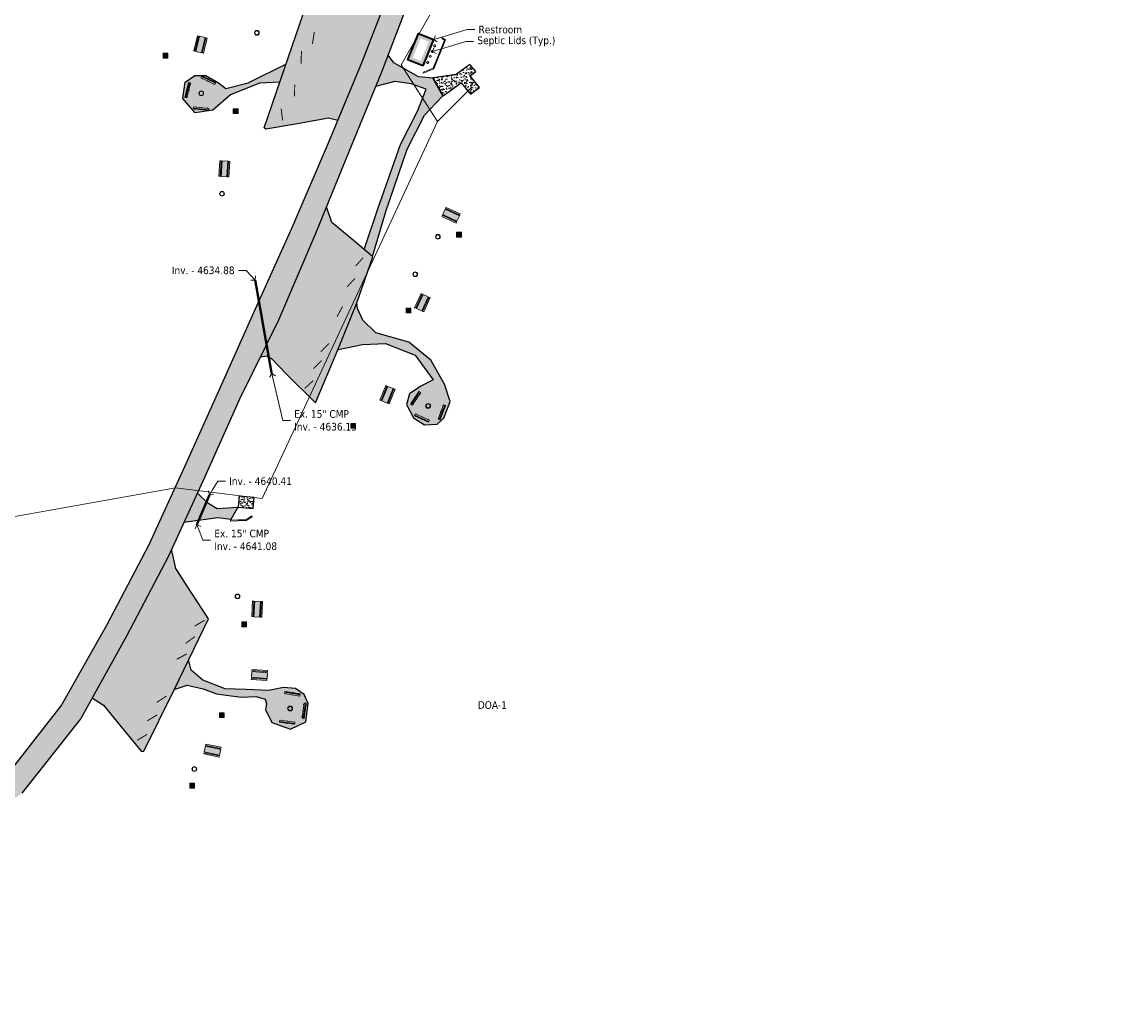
# Model space of a CAD drawing. Header units: feet. Extents: x 1134441 to 1136481, y 647925 to 649487.
# Tile 9 of 13: x 1134883 to 1135461, y 648510 to 649016. Entities that reach past the tile are written whole.
import ezdxf
from ezdxf import colors
from ezdxf.entities.mleader import LeaderData, LeaderLine
from ezdxf.enums import TextEntityAlignment as Align
from ezdxf.math import Vec2, Vec3

# ---------------------------------------------------------------- set-up
doc = ezdxf.new("R2010")
doc.units = ezdxf.units.FT
doc.header["$LTSCALE"] = 0.75
doc.header["$MEASUREMENT"] = 0
doc.linetypes.add('HIDDEN', pattern=[0.375, 0.25, -0.125])
doc.linetypes.add('HIDDEN2', pattern=[0.1875, 0.125, -0.0625])
for name, color, linetype, lineweight in [('V-ANNO-TEXT', 7, 'Continuous', 13), ('V-PVMT-ASPH', 41, 'Continuous', 25), ('V-PVMT-CONC', 81, 'Continuous', 25), ('V-PVMT-CURB', 121, 'Continuous', 25), ('V-PVMT-HTCH-ASPH', 9, 'Continuous', 13), ('V-PVMT-HTCH-CONC', 9, 'Continuous', 13), ('V-SITE-BLDG', 15, 'Continuous', 35), ('V-SITE-BLDG-HTCH', 11, 'Continuous', 13), ('V-SITE-SURV', 4, 'Continuous', 18), ('V-SITE-WALL', 150, 'Continuous', 18), ('V-UTIL-SSWR-STRC', 101, 'HIDDEN', 20)]:
    doc.layers.add(name, color=color, linetype=linetype, lineweight=lineweight)
for name, color, linetype, lineweight, true_color in [('V-UTIL-STRM-LINE', 1, 'HIDDEN2', 15, 0xff0000), ('V-UTIL-STRM-STRC-TEXT', 1, 'Continuous', 20, 0xff0000), ('V-UTIL-WATR-LINE', 5, 'W_LINE', 15, 0x0000ff)]:
    doc.layers.add(name, color=color, linetype=linetype, lineweight=lineweight, true_color=true_color)
doc.styles.add('SEI Annotative', font='tahoma.ttf', dxfattribs={"height": 0.1})
doc.styles.add('SEI-Dim & Leader', font='tahoma.ttf')
doc.linetypes.add('W_LINE', pattern='A,0.15,-0.15,0.15,-0.15,0.15,-0.15,0.15,-0.15,0.15,-0.15,["W",SEI-Dim & Leader,S=0.08,R=0,X=-0.025,Y=-0.05],-0.15', length=1.65)

# ---------------------------------------------------------------- blocks, each defined once
blk = doc.blocks.new('_Open90')
at = {"color": 0, "linetype": 'ByBlock', "lineweight": -2}
for p, q in [((0, 0), (-1, 0)), ((-0.5, 0.5), (0, 0)), ((0, 0), (-0.5, -0.5))]:
    blk.add_line(p, q, dxfattribs=at)
blk = doc.blocks.new('Fire Pit')
at = {"layer": 'V-SITE-SURV', "transparency": 33554457}
h = blk.add_hatch(color=256, dxfattribs=at)
h.dxf.hatch_style = 1
edge = h.paths.add_edge_path()
edge.add_arc((0, 0), 1.25, 0, 360)
edge = h.paths.add_edge_path(flags=17)
edge.add_arc((0, 0), 1.05, 0, 360)
at = {"layer": 'V-SITE-SURV'}
for radius in [1.25, 1.05]:
    blk.add_circle((0, 0), radius, dxfattribs=at)
blk = doc.blocks.new('Grill')
at = {"layer": 'V-SITE-SURV', "transparency": 33554457}
h = blk.add_hatch(color=256, dxfattribs=at)
h.dxf.hatch_style = 1
h.paths.add_polyline_path([(-1.25, 1.25), (1.25, 1.25), (1.25, -1.25), (-1.25, -1.25)])
at = {"layer": 'V-SITE-SURV', "flags": 128}
blk.add_lwpolyline([(-1.25, 1.25), (1.25, 1.25), (1.25, -1.25), (-1.25, -1.25)], close=True, dxfattribs=at)
blk = doc.blocks.new('Pinic Table')
at = {"layer": 'V-SITE-SURV', "transparency": 33554457}
h = blk.add_hatch(color=256, dxfattribs=at)
h.dxf.hatch_style = 1
h.paths.add_polyline_path([(4.58, -0.92), (4.12, -0.92), (4.12, -1.12), (4.58, -1.12)])
h.paths.add_polyline_path([(1.12, -0.92), (0.67, -0.92), (0.67, -1.12), (1.12, -1.12)])
h.paths.add_polyline_path([(4.58, -7.08), (4.12, -7.08), (4.12, -7.28), (4.58, -7.28)])
h.paths.add_polyline_path([(1.12, -7.08), (0.67, -7.08), (0.67, -7.28), (1.12, -7.28)])
h.paths.add_polyline_path([(0.67, 0), (0, 0), (0, -8.2), (0.67, -8.2)])
h.paths.add_polyline_path([(1.12, -8.2), (1.12, 0), (4.12, 0), (4.12, -8.2)])
h.paths.add_polyline_path([(4.58, 0), (5.25, 0), (5.25, -8.2), (4.58, -8.2)])
at = {"layer": 'V-SITE-SURV', "flags": 128}
for points in [[(0.67, 0), (0, 0), (0, -8.2), (0.67, -8.2)], [(1.12, -8.2), (1.12, 0), (4.12, 0), (4.12, -8.2)], [(4.58, 0), (5.25, 0), (5.25, -8.2), (4.58, -8.2)]]:
    blk.add_lwpolyline(points, close=True, dxfattribs=at)
for points in [[(0.67, -0.92), (1.12, -0.92)], [(0.67, -1.12), (1.12, -1.12)], [(4.12, -0.92), (4.58, -0.92)], [(4.12, -1.12), (4.58, -1.12)], [(0.67, -7.08), (1.12, -7.08)], [(0.67, -7.28), (1.12, -7.28)], [(4.12, -7.08), (4.58, -7.08)], [(4.12, -7.28), (4.58, -7.28)]]:
    blk.add_lwpolyline(points, dxfattribs=at)
blk = doc.blocks.new('Bench')
at = {"layer": 'V-SITE-SURV', "transparency": 33554457}
h = blk.add_hatch(color=256, dxfattribs=at)
h.dxf.hatch_style = 1
h.paths.add_polyline_path([(8.08, 0), (8.05, 0.67), (-0.01, 0.33), (0.01, -0.33)])
h.paths.add_polyline_path([(0.96, -0.3), (0.76, -0.3), (0.77, -0.45), (0.97, -0.45)])
h.paths.add_polyline_path([(0.92, 0.62), (0.72, 0.62), (0.73, 0.37), (0.93, 0.37)], flags=17)
h.paths.add_polyline_path([(8.04, 0.92), (8.04, 1.07), (-0.03, 0.73), (-0.02, 0.58)])
h.paths.add_polyline_path([(0.91, 0.87), (0.71, 0.87), (0.72, 0.77), (0.92, 0.77)], flags=17)
h.paths.add_polyline_path([(4.11, 0.76), (3.91, 0.75), (3.92, 0.5), (4.12, 0.51)])
h.paths.add_polyline_path([(4.1, 1), (3.9, 1), (3.9, 0.9), (4.1, 0.9)], flags=17)
h.paths.add_polyline_path([(4.15, -0.16), (3.95, -0.17), (3.95, -0.32), (4.15, -0.31)], flags=17)
h.paths.add_polyline_path([(7.33, -0.03), (7.14, -0.04), (7.14, -0.19), (7.34, -0.18)], flags=17)
h.paths.add_polyline_path([(7.3, 0.89), (7.1, 0.88), (7.11, 0.63), (7.31, 0.64)], flags=17)
h.paths.add_polyline_path([(7.29, 1.14), (7.09, 1.13), (7.09, 1.03), (7.29, 1.04)])
at = {"layer": 'V-SITE-SURV', "flags": 128}
for points in [[(-0.03, 0.73), (8.04, 1.07)], [(8.04, 1.07), (-0.03, 0.73)], [(-0.02, 0.58), (-0.03, 0.73)], [(-0.02, 0.58), (8.04, 0.92)], [(0.92, 0.77), (0.91, 0.87), (0.71, 0.87), (0.72, 0.77)], [(0.72, 0.62), (0.73, 0.37)], [(0.93, 0.37), (0.92, 0.62)], [(4.1, 0.9), (4.1, 1), (3.9, 1), (3.9, 0.9)], [(3.91, 0.75), (3.92, 0.5)], [(4.12, 0.51), (4.11, 0.76)], [(7.09, 1.03), (7.09, 1.13), (7.29, 1.14), (7.29, 1.04)], [(7.11, 0.63), (7.1, 0.88)], [(7.3, 0.89), (7.31, 0.64)], [(8.04, 0.92), (8.04, 1.07)], [(0.76, -0.3), (0.77, -0.45), (0.97, -0.45), (0.96, -0.3)], [(3.95, -0.17), (3.95, -0.32), (4.15, -0.31), (4.15, -0.16)], [(7.33, -0.03), (7.34, -0.18), (7.14, -0.19), (7.14, -0.04)]]:
    blk.add_lwpolyline(points, dxfattribs=at)
blk.add_lwpolyline([(0.01, -0.33), (-0.01, 0.33), (8.05, 0.67), (8.08, 0)], close=True, dxfattribs=at)

msp = doc.modelspace()

# ---------------------------------------------------------------- hatches: boundary and pattern name
at = {"layer": 'V-PVMT-HTCH-ASPH', "transparency": 33554483}
h = msp.add_hatch(color=256, dxfattribs=at)
h.dxf.hatch_style = 1
h.paths.add_polyline_path([(1134980.54, 648703.48), (1134971.58, 648717.04), (1134963.36, 648729.8), (1134961.17, 648739.92), (1134959.49, 648736.27), (1134937.52, 648694.27), (1134919.52, 648661.96), (1134925.47, 648658.11), (1134936.32, 648644.99), (1134945.3, 648633.97), (1134946.67, 648634.05), (1134962.43, 648666.22)])
h.paths.add_polyline_path([(1135032.63, 648659.08), (1135030.52, 648663.73), (1135026, 648666.9), (1135019.72, 648667.38), (1135011.85, 648665.85), (1135000.16, 648666.44), (1134989.2, 648666.71), (1134977.52, 648671.28), (1134971.44, 648676.47), (1134969.99, 648681.76), (1134962.57, 648666.49), (1134969.25, 648668.62), (1134977.74, 648666.81), (1134984.63, 648664.15), (1134997.67, 648662.45), (1135005.44, 648662.75), (1135010.12, 648661.29), (1135010.95, 648658.8), (1135010.29, 648655.95), (1135013.62, 648649.04), (1135023.47, 648645.67), (1135031.39, 648649.43)])
h.paths.add_polyline_path([(1135058.22, 648868.96), (1135066.53, 648893.06), (1135055.27, 648902.62), (1135045.04, 648911.02), (1135042.26, 648919.11), (1135036.23, 648904.33), (1135017.23, 648859.77), (1135007.71, 648840.62), (1135011.02, 648841.16), (1135013.67, 648839.55), (1135021.28, 648831.47), (1135036.47, 648816.53), (1135048.24, 648844.33)])
h.paths.add_polyline_path([(1135107.14, 648817.29), (1135104.06, 648826.3), (1135096.9, 648838.9), (1135085.47, 648848.24), (1135068.22, 648853.23), (1135061.3, 648859.81), (1135058.6, 648866.02), (1135058.22, 648868.96), (1135048.25, 648844.34), (1135061.25, 648847.06), (1135073.16, 648847.63), (1135088.8, 648841.46), (1135098.12, 648828.54), (1135091.67, 648825.29), (1135085.8, 648821.32), (1135084.27, 648815.69), (1135087.91, 648808.63), (1135093.59, 648805.03), (1135100.26, 648805.35), (1135103.84, 648808.56)])
h.paths.add_polyline_path([(1135103.23, 648977.38), (1135098.08, 648986.54), (1135090.43, 648987.2), (1135077.51, 648994.61), (1135074.58, 648998.69), (1135071.16, 648989.74), (1135068.05, 648982.18), (1135078.18, 648984.91), (1135086.7, 648983.63), (1135094.61, 648980.75), (1135090.11, 648969.66), (1135081.04, 648951.75), (1135069.23, 648918.1), (1135062.07, 648896.85), (1135066.48, 648893.1), (1135073.41, 648916.82), (1135084.62, 648949.34), (1135093.6, 648967.15)])
h.paths.add_polyline_path([(1135078.14, 649039.22), (1135095.25, 649083.2), (1135097.9, 649099.43), (1135060.94, 649092.79), (1135056.76, 649091.03), (1135046.04, 649065.44), (1135033.96, 649031.41), (1135022.36, 648997.79), (1135009.7, 648960.55), (1135010.46, 648959.9), (1135027.11, 648962.62), (1135043.39, 648965.65), (1135048.25, 648964.48), (1135061.04, 648995.14)])
h.paths.add_polyline_path([(1135044.71, 649061.7), (1135033.95, 649063.69), (1135023.9, 649070.12), (1135015.05, 649073.7), (1134998.67, 649074.83), (1134988.45, 649075.17), (1134981.25, 649073.15), (1134975.31, 649067.74), (1134974.31, 649061.38), (1134980.04, 649054.99), (1134988.54, 649053.92), (1134994.34, 649058.23), (1134996.39, 649063.25), (1134997.62, 649069.05), (1134999.5, 649069.76), (1135014.63, 649069.73), (1135034.42, 649058.58), (1135040.21, 649049.03)])
h.paths.add_polyline_path([(1135007.25, 648984.01), (1135017.83, 648984.46), (1135021.05, 648993.92), (1135001.19, 648984.13), (1134989.51, 648981.12), (1134985.75, 648984.17), (1134979.13, 648988.05), (1134973.36, 648988.04), (1134968.29, 648984.55), (1134966.97, 648976), (1134973.49, 648968.46), (1134982.68, 648969.86), (1134991.97, 648977.83)])
h.paths.add_polyline_path([(1134804.18, 649120.74), (1134794.41, 649131.55), (1134780.39, 649143.56), (1134774.13, 649149.55), (1134770.68, 649156.78), (1134759.19, 649146.04), (1134758.89, 649145.76), (1134771.09, 649143.58), (1134781.88, 649137.54), (1134792.88, 649126.48), (1134793.44, 649121.22), (1134786.04, 649111.37), (1134786.08, 649102.32), (1134795.22, 649096.78), (1134802.73, 649099.92), (1134807.99, 649107.57)])
h.paths.add_polyline_path([(1134838.57, 649166.09), (1134832.05, 649168.36), (1134826.94, 649167.12), (1134822.12, 649164.81), (1134812.36, 649170.61), (1134805.46, 649175.96), (1134801.18, 649185.68), (1134787.03, 649171.79), (1134797.1, 649172.99), (1134804.26, 649171.47), (1134820.22, 649159.75), (1134829.78, 649149.57), (1134837.83, 649149.29), (1134843.04, 649157.06)])
h.paths.add_polyline_path([(1134821.44, 649205.14), (1134829.59, 649212.85), (1134818.23, 649216.48), (1134792.05, 649225.18), (1134769.91, 649204.09), (1134736.14, 649171.26), (1134700.86, 649137.44), (1134690.33, 649125.69), (1134695.48, 649125.25), (1134717.18, 649118.87), (1134726.76, 649116.58), (1134728.92, 649117.77), (1134740.19, 649128.04), (1134759.19, 649146.04), (1134770.68, 649156.78), (1134773.55, 649159.46), (1134786.62, 649171.38), (1134804.25, 649188.69)])
h.paths.add_polyline_path([(1135113.19, 649272.67), (1135102.04, 649272.77), (1135100.28, 649265.02), (1135102.48, 649256.04), (1135100.47, 649252.46), (1135093.15, 649247.64), (1135077.5, 649244.28), (1135058.6, 649242.39), (1135063.54, 649239.39), (1135064.41, 649239.38), (1135084.13, 649241.58), (1135098.6, 649246.2), (1135111.55, 649256.26), (1135118.3, 649261.33)])
h.paths.add_polyline_path([(1135043.23, 649251.72), (1135004.53, 649274.59), (1134990.08, 649283.05), (1134969.07, 649294.98), (1134965.41, 649295.25), (1134949, 649286.33), (1134930.21, 649277.55), (1134952.78, 649270.46), (1134995.89, 649242.94), (1135032.5, 649219.04), (1135032.6, 649221.53), (1135050.05, 649231.9), (1135063.54, 649239.39)])
h.paths.add_polyline_path([(1135007.41, 649343.77), (1135002.09, 649343.43), (1134997.58, 649341.88), (1134997.98, 649333.93), (1134999.86, 649327.54), (1134999.4, 649312.13), (1134994.91, 649292.04), (1134987.36, 649284.59), (1134990.08, 649283.05), (1134997.66, 649278.61), (1135002.48, 649306.16), (1135006.04, 649324.03), (1135008.97, 649334.42)])
h.paths.add_polyline_path([(1134772.35, 649222.88), (1134765.77, 649225.17), (1134757.87, 649224.35), (1134757.87, 649224.35), (1134740.74, 649225.09), (1134718.94, 649221.6), (1134699.83, 649213.46), (1134691.24, 649203.85), (1134673.15, 649190.08), (1134657.65, 649177.8), (1134644.1, 649165.02), (1134622.61, 649140.17), (1134610.94, 649123.36), (1134605.73, 649108.21), (1134603.96, 649096.93), (1134602.22, 649088.05), (1134606.91, 649082.56), (1134608.28, 649096.14), (1134609.43, 649107.48), (1134614.67, 649121.38), (1134625.6, 649137.96), (1134647.4, 649162.16), (1134660.25, 649174.91), (1134675.66, 649186.92), (1134694.97, 649195.98), (1134699.76, 649190.42), (1134706.94, 649180.07), (1134710.29, 649163.29), (1134722.3, 649175.08), (1134710.88, 649182.61), (1134706.43, 649193.79), (1134704.17, 649202.69), (1134705.48, 649207.17), (1134719.92, 649217.59), (1134741.9, 649221.59), (1134754.85, 649219.52), (1134758.02, 649216.6), (1134761.12, 649212.26)])
h.paths.add_polyline_path([(1134622.9, 649059.46), (1134614.33, 649073.86), (1134601.61, 649088.76), (1134582.91, 649053.47), (1134557.01, 649003.68), (1134546.36, 648980.4), (1134536.66, 648959.63), (1134533.04, 648948.32), (1134533.17, 648946.7), (1134543.96, 648933.78), (1134558.97, 648915.92), (1134567.69, 648955.03), (1134587.09, 648997.27), (1134610.22, 649042.85)])
h.paths.add_polyline_path([(1134582.62, 649052.92), (1134573.48, 649051.28), (1134563.56, 649051.3), (1134541.07, 649055.92), (1134527.54, 649059.53), (1134526.31, 649062.15), (1134520.23, 649071.55), (1134509.9, 649070.71), (1134505.47, 649061.08), (1134506.58, 649055.38), (1134518.89, 649051.81), (1134523.92, 649052.92), (1134527.54, 649053.67), (1134545.45, 649051.26), (1134564.22, 649046.22), (1134569.69, 649040.96), (1134573.94, 649036.23)])
h.paths.add_polyline_path([(1134555.62, 649000.64), (1134550.92, 648999.53), (1134541.61, 649001.33), (1134528.67, 649013.45), (1134517.62, 649025.15), (1134515.54, 649037.52), (1134503.04, 649039.99), (1134495.24, 649040.4), (1134489.54, 649034.68), (1134490.58, 649025.51), (1134493.94, 649021.15), (1134512.9, 649019.64), (1134516.61, 649019.62), (1134526.49, 649009.82), (1134539.04, 648996.92), (1134547.31, 648982.48)])
h = msp.add_hatch(color=256, dxfattribs=at)
h.dxf.hatch_style = 1
h.paths.add_polyline_path([(1134734.9, 648210.65), (1134727.11, 648219.57), (1134722.02, 648228.91), (1134722.25, 648239.06), (1134728.18, 648255.7), (1134735.01, 648281.66), (1134740.59, 648331.47), (1134738.56, 648359.04), (1134728.26, 648395.52), (1134716.82, 648435.28), (1134719.07, 648456.46), (1134739.31, 648493.44), (1134768.63, 648523.06), (1134806.59, 648556.04), (1134846.38, 648585.57), (1134882.62, 648612.05), (1134913.5, 648651.14), (1134937.52, 648694.27), (1134959.49, 648736.27), (1134978.54, 648777.76), (1134996.66, 648818.37), (1135017.23, 648859.77), (1135036.23, 648904.33), (1135054.04, 648948), (1135071.16, 648989.74), (1135088.83, 649035.97), (1135107.04, 649078.06), (1135111.95, 649112.44), (1135111.3, 649146.35), (1135096.39, 649171.2), (1135074.56, 649191.04), (1135034.22, 649217.92), (1134995.89, 649242.94), (1134952.78, 649270.46), (1134916.62, 649281.82), (1134883.29, 649286.02), (1134856.6, 649281.08), (1134834.05, 649271.02), (1134795.53, 649244.8), (1134761.12, 649212.26), (1134727.2, 649179.9), (1134692.66, 649145.98), (1134658.75, 649108.65), (1134636.19, 649076.87), (1134610.22, 649042.85), (1134587.09, 648997.27), (1134567.69, 648955.03), (1134557.27, 648908.29), (1134547.33, 648867.13), (1134544.25, 648853.73), (1134543.6, 648850.16), (1134543.79, 648849.96), (1134540.67, 648837.85), (1134538.07, 648825.62), (1134536.99, 648818.54), (1134536.43, 648811.4), (1134535.85, 648792.78), (1134535.61, 648773.04), (1134535.81, 648765.43), (1134536.46, 648757.85), (1134538.13, 648745.18), (1134540.25, 648732.58), (1134507.04, 648728.55), (1134507.45, 648717.8), (1134501.98, 648716.84), (1134498.72, 648714.5), (1134488.64, 648710.05), (1134474.75, 648701.72), (1134467.64, 648695.23), (1134454.65, 648685.46), (1134449.14, 648678.03), (1134448.07, 648670.25), (1134451.48, 648664.98), (1134462.8, 648667.36), (1134472.39, 648673.53), (1134480.43, 648671.45), (1134489.13, 648668.49), (1134497.52, 648667.42), (1134507.25, 648667.22), (1134515.79, 648667.05), (1134514.21, 648677.48), (1134506.07, 648673.56), (1134502.18, 648672.24), (1134497.31, 648671.12), (1134492.39, 648671.33), (1134486.29, 648673.16), (1134480.18, 648675.49), (1134475.49, 648678.56), (1134470.96, 648682.94), (1134469.59, 648687.09), (1134470.09, 648690.53), (1134472.17, 648693.69), (1134475.16, 648696.68), (1134477.55, 648698.77), (1134481.22, 648701.62), (1134486.28, 648705.18), (1134489.84, 648706.96), (1134493.66, 648708.3), (1134501.19, 648709.77), (1134506.98, 648708.7), (1134509.81, 648708.66), (1134511.47, 648695.55), (1134517.91, 648653.06), (1134530.07, 648649.04), (1134537.15, 648644.98), (1134547.5, 648640.95), (1134550.76, 648639.99), (1134555.18, 648637.01), (1134556.42, 648633.4), (1134559.54, 648615.85), (1134567.38, 648575.52), (1134572.94, 648547.59), (1134571.69, 648545.17), (1134568.33, 648545.68), (1134553.84, 648548.44), (1134538.3, 648550.81), (1134544.11, 648520.11), (1134547.62, 648505.7), (1134549.75, 648501.19), (1134551.05, 648494.36), (1134551.36, 648490.43), (1134551.2, 648487.2), (1134550.65, 648484.01), (1134549.51, 648479.95), (1134547.99, 648476.02), (1134544.88, 648469.9), (1134541.71, 648465.4), (1134536.81, 648461.32), (1134535.1, 648459.55), (1134532.48, 648456.11), (1134531.02, 648453.39), (1134530.44, 648451.03), (1134530.58, 648447.96), (1134530.98, 648446.43), (1134531.62, 648444.99), (1134532.41, 648443.84), (1134533.39, 648442.84), (1134535.28, 648441.64), (1134538.05, 648440.62), (1134541.22, 648440.19), (1134543.83, 648440.55), (1134544.95, 648441.02), (1134545.93, 648441.72), (1134547.04, 648442.89), (1134547.94, 648444.23), (1134548.6, 648445.7), (1134548.97, 648447.26), (1134549.08, 648449.05), (1134548.9, 648450.83), (1134548.43, 648452.3), (1134547.61, 648453.6), (1134545.09, 648456.02), (1134544.38, 648459.58), (1134545.18, 648461.5), (1134547.53, 648466.66), (1134550.12, 648472.07), (1134553.83, 648479.74), (1134554.67, 648481.97), (1134555.16, 648484.31), (1134555.58, 648489), (1134555.62, 648493.7), (1134556.9, 648501.92), (1134587.16, 648496.25), (1134590.85, 648493.8), (1134592.43, 648491.39), (1134597.59, 648482.78), (1134605.69, 648468.47, 0.096684), (1134655.47, 648422.61), (1134689.73, 648404.97), (1134696.15, 648398.38, -0.217893), (1134718.53, 648335.69), (1134714.45, 648288.48), (1134707.61, 648262.87), (1134702.6, 648250.06, -0.594914), (1134676.54, 648244.82), (1134668.28, 648256.04), (1134666.94, 648263.04), (1134683.55, 648272.59), (1134684.19, 648273.82), (1134680.54, 648280.91), (1134668.75, 648302.35), (1134656.09, 648325.68), (1134647.14, 648342.76), (1134645.67, 648343.86), (1134628.89, 648334.79), (1134602.56, 648320.46), (1134586.98, 648311.8), (1134591.65, 648303.36), (1134611.42, 648265.96), (1134624.85, 648241.79), (1134633.88, 648246.45), (1134642.89, 648248.98, -0.141706), (1134679, 648202.21), (1134676.39, 648186.64), (1134663.61, 648160.47), (1134647.65, 648119.67), (1134636.03, 648073.52), (1134632.45, 648030.07), (1134641, 647975.69), (1134653.31, 647924.66), (1134671.77, 647938.63), (1134661.36, 647978.88), (1134654.64, 648028.99), (1134658.32, 648070.65), (1134669.3, 648112.48), (1134683.96, 648152.58), (1134694.37, 648175.67), (1134696.98, 648180.11), (1134709.51, 648185.7), (1134724.14, 648184.69), (1134732.88, 648182.77), (1134772.43, 648164.25), (1134803.91, 648145.91), (1134820.56, 648130.07), (1134836.3, 648107.68), (1134853.11, 648070.45), (1134857.77, 648057.45), (1134879.19, 648052.01), (1134869.62, 648079.36), (1134854.82, 648117.46), (1134833.75, 648146.24), (1134815.22, 648160.19), (1134781.82, 648181.92), (1134743, 648204.66)])
h.paths.add_polyline_path([(1134684.54, 648435.25), (1134660.28, 648435.09), (1134630.9, 648457.37), (1134624.28, 648464.72), (1134616.76, 648475.5), (1134609.66, 648487.03), (1134603.25, 648498.96), (1134591.75, 648526.66), (1134584.58, 648549.32), (1134579.31, 648578.52), (1134568.33, 648635.89), (1134561.59, 648678.73), (1134555.29, 648714.86), (1134553.06, 648728.55), (1134550.74, 648741.12), (1134548.95, 648753.77), (1134548.01, 648763.77), (1134547.59, 648773.8), (1134547.49, 648797.41), (1134548.82, 648801.09), (1134550.5, 648802.51), (1134556.92, 648805.41), (1134562.95, 648808.26), (1134569.13, 648810.75), (1134575.36, 648812.84), (1134581.69, 648814.54), (1134585.28, 648815.36), (1134589.13, 648811.5, 0.080076), (1134591.49, 648809.37), (1134602.38, 648802.33, 0.357452), (1134614.97, 648803.75), (1134620.17, 648809.09, -0.112713), (1134623.9, 648811.51, 0.880898), (1134620.33, 648827.21, -0.210304), (1134612.68, 648829.73), (1134605.53, 648836.15), (1134591.18, 648845.5), (1134594.74, 648863.65), (1134576.85, 648858.62), (1134561.16, 648853.99, -0.577728), (1134557.39, 648857.57), (1134569.17, 648906.23), (1134583.71, 648948.52), (1134603.08, 648991.93), (1134624.41, 649032.82), (1134645.65, 649070.06), (1134668.31, 649101.14), (1134700.86, 649137.44), (1134736.14, 649171.26), (1134769.91, 649204.09), (1134802.12, 649234.77), (1134839.59, 649260.36), (1134859.89, 649269.49), (1134884.93, 649274.33), (1134913.79, 649270.26), (1134944, 649256.09), (1134987.67, 649231.41), (1135026.68, 649208.17), (1135066.9, 649181.51), (1135088.6, 649162.2), (1135100.67, 649141.54), (1135100.5, 649115.29), (1135095.25, 649083.2), (1135078.14, 649039.22), (1135061.04, 648995.14), (1135043.38, 648952.79), (1135024.33, 648908.4), (1135004.89, 648865.38), (1134986.01, 648823.09), (1134968.11, 648783.23), (1134949.46, 648742.31), (1134927.44, 648700.45), (1134903.34, 648657.76), (1134874.89, 648621.26), (1134839.3, 648595.44), (1134796.25, 648568.44), (1134757.02, 648544.02), (1134721.62, 648507.41), (1134706.28, 648460.17), (1134696.6, 648443.45)], flags=16)
h.paths.add_polyline_path([(1134604.65, 648805.82), (1134595.35, 648811.24), (1134586.32, 648818.43, -0.304797), (1134584.97, 648822.68), (1134587.05, 648829.77), (1134588.71, 648835.46, -0.483088), (1134594.51, 648837.83), (1134604.72, 648832.07, -0.224996), (1134609.66, 648825.07), (1134612.1, 648811, -0.637551)], flags=16)
h.paths.add_polyline_path([(1134973.49, 648968.46), (1134966.97, 648976), (1134968.29, 648984.55), (1134973.36, 648988.04), (1134979.13, 648988.05), (1134985.75, 648984.17), (1134989.51, 648981.12), (1135001.19, 648984.13), (1135021.05, 648993.92), (1135022.36, 648997.79), (1135033.96, 649031.41), (1135040.21, 649049.03), (1135034.42, 649058.58), (1135014.63, 649069.73), (1134999.5, 649069.76), (1134997.62, 649069.05), (1134996.39, 649063.25), (1134994.34, 649058.23), (1134988.54, 649053.92), (1134980.04, 649054.99), (1134974.31, 649061.38), (1134975.31, 649067.74), (1134981.25, 649073.15), (1134988.45, 649075.17), (1134998.67, 649074.83), (1135015.05, 649073.7), (1135023.9, 649070.12), (1135033.95, 649063.69), (1135044.71, 649061.7), (1135033.96, 649031.41), (1135022.36, 648997.79), (1135009.42, 648959.72), (1135010.46, 648959.9), (1135009.7, 648960.55), (1135017.83, 648984.46), (1135007.25, 648984.01), (1134991.97, 648977.83), (1134982.68, 648969.86)], flags=0)
h.paths.add_polyline_path([(1134795.22, 649096.78), (1134786.08, 649102.32), (1134786.04, 649111.37), (1134793.44, 649121.22), (1134792.88, 649126.48), (1134781.88, 649137.54), (1134771.09, 649143.58), (1134758.89, 649145.76), (1134773.55, 649159.46), (1134786.62, 649171.38), (1134801.18, 649185.68), (1134805.46, 649175.96), (1134812.36, 649170.61), (1134822.12, 649164.81), (1134826.94, 649167.12), (1134832.05, 649168.36), (1134838.57, 649166.09), (1134843.04, 649157.06), (1134837.83, 649149.29), (1134829.78, 649149.57), (1134820.22, 649159.75), (1134804.26, 649171.47), (1134797.1, 649172.99), (1134787.07, 649171.79), (1134773.55, 649159.46), (1134770.68, 649156.78), (1134774.13, 649149.55), (1134780.39, 649143.56), (1134794.41, 649131.55), (1134804.18, 649120.74), (1134807.99, 649107.57), (1134802.73, 649099.92)], flags=0)
h = msp.add_hatch(color=256, dxfattribs=at)
h.dxf.hatch_style = 1
h.paths.add_polyline_path([(1134995.88, 648761.64), (1134985.07, 648761.05), (1134980.17, 648764.03), (1134974.66, 648769.3), (1134967.63, 648754), (1134985.39, 648756.5), (1134992.31, 648755.52)])
at = {"layer": 'V-PVMT-HTCH-CONC', "transparency": 33554610}
h = msp.add_hatch(dxfattribs=at)
h.set_pattern_fill('AR-CONC', color=256, scale=0.5)
h.set_pattern_definition([(50, (1135107.8545, 648984.7018), (3.5863, -0.31376), [0.375, -4.125]), (355, (1135107.8545, 648984.7018), (-0.69376, 3.761), [0.3, -3.3]), (100.451, (1135108.1533, 648984.6756), (2.89254, 3.4472), [0.3187, -3.5057]), (46.184, (1135107.8545, 648985.702), (5.3362, -0.8276), [0.5625, -6.1875]), (96.636, (1135108.299, 648985.633), (4.6733, 4.8706), [0.478, -5.2586]), (351.184, (1135107.8545, 648985.702), (4.6733, 4.8706), [0.45, -4.95]), (21, (1135108.3545, 648985.4518), (2.98454, -2.0131), [0.375, -4.125]), (326, (1135108.3545, 648985.4518), (1.2166, 3.62575), [0.3, -3.3]), (71.451, (1135108.6032, 648985.284), (4.2011, 1.61266), [0.3187, -3.5057]), (37.5, (1135107.8545, 648984.7018), (0.0608, 1.66447), [0, -3.26, 0, -3.35, 0, -3.3125]), (7.5, (1135107.8545, 648984.7018), (1.31535, 1.97206), [0, -1.91, 0, -3.185, 0, -1.2625]), (327.5, (1135106.7395, 648984.7018), (2.66911, -0.11277), [0, -1.25, 0, -3.9, 0, -5.175]), (317.5, (1135106.2395, 648984.7018), (2.91593, 0.50052), [0, -1.625, 0, -2.59, 0, -3.675])])
h.paths.add_polyline_path([(1135103.4, 648977.39), (1135112.8, 648984.17), (1135117.8, 648978.18), (1135122.46, 648981.66), (1135117.49, 648987.81), (1135120.59, 648990.1), (1135117.4, 648993.74), (1135110.16, 648988.43), (1135098.23, 648986.78)])
h = msp.add_hatch(dxfattribs=at)
h.set_pattern_fill('AR-CONC', color=256, scale=0.5)
h.set_pattern_definition([(50, (1135000.843, 648764.5258), (3.5863, -0.3138), [0.375, -4.125]), (355, (1135000.843, 648764.526), (-0.6938, 3.761), [0.3, -3.3]), (100.45, (1135001.1418, 648764.4997), (2.8925, 3.4472), [0.3187, -3.5057]), (46.184, (1135000.843, 648765.526), (5.3362, -0.8276), [0.5625, -6.1875]), (96.64, (1135001.2876, 648765.457), (4.6733, 4.8706), [0.478, -5.2586]), (351.18, (1135000.843, 648765.526), (4.6733, 4.8706), [0.45, -4.95]), (21, (1135001.343, 648765.2758), (2.9845, -2.0131), [0.375, -4.125]), (326, (1135001.343, 648765.276), (1.2166, 3.6258), [0.3, -3.3]), (71.45, (1135001.5917, 648765.108), (4.2011, 1.6127), [0.3187, -3.5057]), (37.5, (1135000.843, 648764.5258), (0.0608, 1.66447), [0, -3.26, 0, -3.35, 0, -3.3125]), (7.5, (1135000.843, 648764.5258), (1.31535, 1.97206), [0, -1.91, 0, -3.185, 0, -1.2625]), (327.5, (1134999.728, 648764.5258), (2.6691, -0.11277), [0, -1.25, 0, -3.9, 0, -5.175]), (317.5, (1134999.228, 648764.5258), (2.9159, 0.5005), [0, -1.625, 0, -2.59, 0, -3.675])])
h.paths.add_polyline_path([(1135003.87, 648761.16), (1135004.43, 648766.97), (1134996.46, 648767.65), (1134996.01, 648761.8)])
at = {"layer": 'V-SITE-BLDG-HTCH', "transparency": 33554534}
h = msp.add_hatch(color=256, dxfattribs=at)
h.dxf.hatch_style = 1
h.paths.add_polyline_path([(1135091.7, 648995.65), (1135087.59, 648997.34), (1135091.61, 649007.33), (1135095.76, 649005.66)], flags=16)
h.paths.add_polyline_path([(1135092.8, 648993.04), (1135084.99, 648996.24), (1135090.5, 649009.93), (1135098.37, 649006.76)])

# ---------------------------------------------------------------- linework, layer by layer
at = {"layer": 'V-PVMT-ASPH', "flags": 128}
for points in [[(1134856.6, 649281.08), (1134883.29, 649286.02), (1134916.62, 649281.82), (1134952.78, 649270.46), (1134995.89, 649242.94), (1135034.22, 649217.92), (1135074.56, 649191.04), (1135096.39, 649171.2), (1135111.3, 649146.35), (1135111.95, 649112.44), (1135107.04, 649078.06), (1135088.83, 649035.97), (1135071.16, 648989.74), (1135054.04, 648948), (1135036.23, 648904.33), (1135017.23, 648859.77), (1134996.66, 648818.37), (1134978.54, 648777.76), (1134959.49, 648736.27), (1134937.52, 648694.27), (1134913.5, 648651.14), (1134882.62, 648612.05)], [(1134874.89, 648621.26), (1134903.34, 648657.76), (1134927.44, 648700.45), (1134949.46, 648742.31), (1134968.11, 648783.23), (1134986.01, 648823.09), (1135004.89, 648865.38), (1135024.33, 648908.4), (1135043.38, 648952.79), (1135061.04, 648995.14), (1135078.14, 649039.22), (1135095.25, 649083.2), (1135100.5, 649115.29), (1135100.67, 649141.54), (1135088.6, 649162.2), (1135066.9, 649181.51), (1135026.68, 649208.17), (1134987.67, 649231.41), (1134944, 649256.09), (1134913.79, 649270.26), (1134884.93, 649274.33), (1134859.89, 649269.49)], [(1135048.25, 648964.48), (1135043.39, 648965.65), (1135027.11, 648962.62), (1135010.46, 648959.9), (1135009.7, 648960.55), (1135022.36, 648997.79), (1135033.96, 649031.41), (1135046.04, 649065.44), (1135056.76, 649091.03), (1135060.94, 649092.79), (1135097.9, 649099.43)], [(1135066.48, 648893.1), (1135073.41, 648916.82), (1135084.62, 648949.34), (1135093.6, 648967.15), (1135103.23, 648977.38), (1135098.08, 648986.54), (1135090.43, 648987.2), (1135077.51, 648994.61), (1135074.58, 648998.69)], [(1135017.83, 648984.46), (1135007.25, 648984.01), (1134991.97, 648977.83), (1134982.68, 648969.86), (1134973.49, 648968.46), (1134966.97, 648976), (1134968.29, 648984.55), (1134973.36, 648988.04), (1134979.13, 648988.05), (1134985.75, 648984.17), (1134989.51, 648981.12), (1135001.19, 648984.13), (1135021.05, 648993.92)], [(1135062.07, 648896.85), (1135069.23, 648918.1), (1135081.04, 648951.75), (1135090.11, 648969.66), (1135094.61, 648980.75), (1135086.7, 648983.63), (1135078.18, 648984.91), (1135068.05, 648982.18)], [(1135007.71, 648840.62), (1135011.02, 648841.16), (1135013.67, 648839.55), (1135021.28, 648831.47), (1135036.47, 648816.53), (1135048.24, 648844.33), (1135058.22, 648868.96), (1135066.53, 648893.06), (1135055.27, 648902.62), (1135045.04, 648911.02), (1135042.26, 648919.11)], [(1135048.24, 648844.33), (1135048.67, 648844.43), (1135061.25, 648847.06), (1135073.16, 648847.63), (1135088.8, 648841.46), (1135098.12, 648828.54), (1135091.67, 648825.29), (1135085.8, 648821.32), (1135084.27, 648815.69), (1135087.91, 648808.63), (1135093.59, 648805.03), (1135100.26, 648805.35), (1135103.84, 648808.56), (1135107.14, 648817.29), (1135104.06, 648826.3), (1135096.9, 648838.9), (1135085.47, 648848.24), (1135068.22, 648853.23), (1135061.3, 648859.81), (1135058.6, 648866.02), (1135058.22, 648868.96)], [(1134995.88, 648761.64), (1134985.07, 648761.05), (1134980.17, 648764.03), (1134974.66, 648769.3)], [(1134992.31, 648755.52), (1134995.88, 648761.64)], [(1134967.63, 648754), (1134985.39, 648756.5), (1134992.31, 648755.52)], [(1134919.52, 648661.96), (1134925.47, 648658.11), (1134936.32, 648644.99), (1134945.3, 648633.97), (1134946.67, 648634.05), (1134962.43, 648666.22), (1134980.54, 648703.48), (1134971.58, 648717.04), (1134963.36, 648729.8), (1134961.17, 648739.92)], [(1134963.03, 648666.64), (1134969.25, 648668.62), (1134977.74, 648666.81), (1134984.63, 648664.15), (1134997.67, 648662.45), (1135005.44, 648662.75), (1135010.12, 648661.29), (1135010.95, 648658.8), (1135010.29, 648655.95), (1135013.62, 648649.04), (1135023.47, 648645.67), (1135031.39, 648649.43), (1135032.63, 648659.08), (1135030.52, 648663.73), (1135026, 648666.9), (1135019.72, 648667.38), (1135011.85, 648665.85), (1135000.16, 648666.44), (1134989.2, 648666.71), (1134977.52, 648671.28), (1134971.44, 648676.47), (1134970.09, 648681.38)]]:
    msp.add_lwpolyline(points, dxfattribs=at)
at = {"layer": 'V-PVMT-CONC', "flags": 128}
for points in [[(1135103.4, 648977.39), (1135112.8, 648984.17), (1135117.8, 648978.18), (1135122.46, 648981.66), (1135117.49, 648987.81), (1135120.59, 648990.1), (1135117.4, 648993.74), (1135110.16, 648988.43), (1135098.23, 648986.78)], [(1135003.87, 648761.16), (1135004.43, 648766.97), (1134996.46, 648767.65), (1134996.01, 648761.8)]]:
    msp.add_lwpolyline(points, close=True, dxfattribs=at)
at = {"layer": 'V-PVMT-CURB', "const_width": 0.5, "flags": 128}
for points in [[(1135034.94, 649004.55), (1135035.89, 649010.69)], [(1135029.01, 648994.22), (1135029.17, 649000.84)], [(1135025.57, 648977.07), (1135025.65, 648983.16)], [(1135019.32, 648964.45), (1135018.53, 648970.59)], [(1135057.51, 648888.11), (1135061.52, 648892.6)], [(1135053.07, 648877.29), (1135057.3, 648881.76)], [(1135047.76, 648861.55), (1135050.68, 648866.95)], [(1135039.27, 648843.35), (1135043.62, 648847.6)], [(1135035.48, 648834.46), (1135039.83, 648838.7)], [(1135030.88, 648824.04), (1135035.36, 648828.18)], [(1134973.27, 648699.61), (1134978.46, 648702.68)], [(1134968.47, 648690.5), (1134973.33, 648694.06)], [(1134963.8, 648682.19), (1134969.15, 648685.06)], [(1134953.45, 648659.66), (1134958.5, 648663)], [(1134948.38, 648649.98), (1134953.63, 648653.12)], [(1134943.14, 648639.77), (1134948.34, 648642.91)]]:
    msp.add_lwpolyline(points, dxfattribs=at)
at = {"layer": 'V-SITE-BLDG', "flags": 128}
msp.add_lwpolyline([(1135092.8, 648993.04), (1135084.99, 648996.24), (1135090.5, 649009.93), (1135098.37, 649006.76)], close=True, dxfattribs=at)
at = {"layer": 'V-SITE-WALL', "flags": 128}
for points in [[(1135092.97, 648989.64), (1135098.12, 648991.77), (1135104.08, 649006.4), (1135102.74, 649007.23), (1135103, 649007.65), (1135104.7, 649006.6), (1135098.5, 648991.39), (1135093.17, 648989.18)], [(1135003.42, 648756.83), (1135000.17, 648754.83), (1134995.95, 648754.73), (1134992.05, 648754.57), (1134992.03, 648755.07), (1134995.93, 648755.23), (1135000.02, 648755.33), (1135003.16, 648757.26)]]:
    msp.add_lwpolyline(points, close=True, dxfattribs=at)
at = {"layer": 'V-UTIL-SSWR-STRC'}
for centre in [(1135099, 649003.52), (1135096.65, 648998), (1135097.71, 649000.52), (1135095.35, 648994.77)]:
    msp.add_circle(centre, 0.492, dxfattribs=at)
at = {"layer": 'V-UTIL-STRM-LINE', "const_width": 1.25, "flags": 128}
for points in [[(1135013.58, 648831.82), (1135004.96, 648880.73)], [(1134974.33, 648752.63), (1134980.96, 648768.22)]]:
    msp.add_lwpolyline(points, dxfattribs=at)
at = {"layer": 'V-UTIL-WATR-LINE', "flags": 128}
for points in [[(1134946.43, 649283.89), (1135074.54, 649099.6), (1135109.75, 649053.73), (1135113.62, 649049.67), (1135081.39, 648993.54), (1135100.46, 648963.8), (1135008.67, 648766.44)], [(1135118.54, 648981.96), (1135100.46, 648963.8)], [(1134591.1, 648882.28), (1134535.17, 648864.35), (1134533.85, 648857.05), (1134522.21, 648792.11), (1134626.05, 648720.74), (1134717.16, 648725.14), (1134753.65, 648734.57), (1134963.23, 648772.06), (1135008.67, 648766.44)], [(1134998.91, 648764.63), (1134999.28, 648767.6)]]:
    msp.add_lwpolyline(points, dxfattribs=at)

# ---------------------------------------------------------------- block references
at = {"layer": 'V-SITE-SURV'}
for name, p, rotation in [('Pinic Table', (1134977.84, 648999.61), 166.5296951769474), ('Bench', (1134968.85, 648976.32), 73.74877359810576), ('Bench', (1134976.69, 648987.12), 331.8651781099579), ('Bench', (1134980.66, 648970.4), 172.1763459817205), ('Pinic Table', (1134991.16, 648934.83), 176.2106302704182), ('Pinic Table', (1135112.4, 648915.48), 245.1812613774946), ('Pinic Table', (1135093.27, 648864.17), 155.8131316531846), ('Pinic Table', (1135075.18, 648816.02), 158.2328662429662), ('Bench', (1135086.88, 648815.48), 53.63338176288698), ('Bench', (1135096.06, 648807.13), 153.2787713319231), ('Bench', (1135103.95, 648815.43), 246.9175229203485), ('Pinic Table', (1135008.39, 648704.29), 176.8992212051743), ('Pinic Table', (1135002.88, 648671.71), 85.40497955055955), ('Bench', (1135020.44, 648664.62), 348.2854282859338), ('Bench', (1135030.9, 648659.31), 259.8210741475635), ('Bench', (1135025.74, 648648.89), 169.7343787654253), ('Pinic Table', (1134978.03, 648632.63), 78.28623439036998)]:
    msp.add_blockref(name, p, dxfattribs=dict(at, rotation=rotation))
for name, p in [('Fire Pit', (1135005.83, 649010.33)), ('Grill', (1134957.89, 648998.36)), ('Fire Pit', (1134976.68, 648978.63)), ('Grill', (1134994.73, 648969.26)), ('Fire Pit', (1134987.54, 648926.04)), ('Fire Pit', (1135100.66, 648903.49)), ('Grill', (1135111.75, 648904.62)), ('Fire Pit', (1135088.8, 648883.87)), ('Grill', (1135085.21, 648864.89)), ('Fire Pit', (1135095.58, 648814.92)), ('Grill', (1135056.29, 648804.46)), ('Fire Pit', (1134995.68, 648715.15)), ('Grill', (1134999.18, 648700.5)), ('Fire Pit', (1135023.28, 648656.44)), ('Grill', (1134987.41, 648652.89)), ('Fire Pit', (1134973.06, 648624.71)), ('Grill', (1134971.92, 648616.03))]:
    msp.add_blockref(name, p, dxfattribs=at)

# ---------------------------------------------------------------- texts
at = {"layer": 'V-ANNO-TEXT', "style": 'SEI Annotative'}
msp.add_text('DOA-1', height=4, dxfattribs=at).set_placement((1135129.22, 648655.05), align=Align.BOTTOM_CENTER)

# ---------------------------------------------------------------- leaders
at = {"layer": 'V-ANNO-TEXT'}
ml = msp.add_multileader_mtext('Standard', dxfattribs=at)
ml.set_content('Restroom', color=256, style='SEI-Dim & Leader')
ml.set_leader_properties(color=256, linetype='ByLayer', lineweight=-1)
ml.set_arrow_properties(name='OPEN90')
ml.build(insert=Vec2(0, 0))
ml.multileader.update_dxf_attribs({"text_left_attachment_type": 2, "text_right_attachment_type": 2, "dogleg_length": 0.1, "arrow_head_size": 3.2, "scale": 40})
ctx = ml.context
ctx.base_point, ctx.scale, ctx.arrow_head_size, ctx.plane_origin = Vec3(1135119.98, 649012), 40, 3.2, Vec3(1135098.37, 649006.76)
ctx.left_attachment, ctx.right_attachment = 2, 2
notes = []
notes.append((ctx, [(0, (1, 1, 0), (1135115.98, 649012), (1, 0), 4, [(0, [(1135098.37, 649006.76)], 0, [])])]))
ctx.mtext.insert, ctx.mtext.flow_direction = Vec3(1135121.98, 649014.04), 5
ml = msp.add_multileader_mtext('Standard', dxfattribs=at)
ml.set_content('Septic Lids (Typ.)', color=256, style='SEI-Dim & Leader')
ml.set_leader_properties(color=256, linetype='ByLayer', lineweight=-1)
ml.set_arrow_properties(name='OPEN90')
ml.build(insert=Vec2(0, 0))
ml.multileader.update_dxf_attribs({"text_left_attachment_type": 2, "text_right_attachment_type": 2, "dogleg_length": 0.1, "arrow_head_size": 3.2, "scale": 40})
ctx = ml.context
ctx.base_point, ctx.scale, ctx.arrow_head_size, ctx.plane_origin = Vec3(1135119.32, 649005.75), 40, 3.2, Vec3(1135097.71, 649000.52)
ctx.left_attachment, ctx.right_attachment = 2, 2
notes.append((ctx, [(0, (1, 1, 0), (1135115.32, 649005.75), (1, 0), 4, [(0, [(1135097.71, 649000.52)], 0, [])])]))
ctx.mtext.insert, ctx.mtext.flow_direction = Vec3(1135121.32, 649008.39), 5
ml = msp.add_multileader_mtext('Standard', dxfattribs=at)
ml.set_content('Parking Wheel Stop (Typ.)', color=256, style='SEI-Dim & Leader')
ml.set_leader_properties(color=256, linetype='ByLayer', lineweight=-1)
ml.set_arrow_properties(name='OPEN90')
ml.build(insert=Vec2(0, 0))
ml.multileader.update_dxf_attribs({"text_left_attachment_type": 2, "text_right_attachment_type": 2, "dogleg_length": 0.1, "arrow_head_size": 3.2, "scale": 40})
ctx = ml.context
ctx.base_point, ctx.scale, ctx.arrow_head_size, ctx.plane_origin = Vec3(1134530.73, 648685.78), 40, 3.2, Vec3(1134518.56, 648681.32)
ctx.left_attachment, ctx.right_attachment = 2, 2
notes.append((ctx, [(0, (1, 1, 0), (1134526.73, 648685.78), (1, 0), 4, [(0, [(1134518.56, 648681.32)], 0, [])])]))
ctx.mtext.insert, ctx.mtext.width, ctx.mtext.flow_direction = Vec3(1134532.73, 648691.84), 35.4975, 5
at = {"layer": 'V-UTIL-STRM-STRC-TEXT'}
ml = msp.add_multileader_mtext('Standard', dxfattribs=at)
ml.set_content('Inv. - 4634.88', color=256, style='SEI-Dim & Leader')
ml.set_leader_properties(color=256, linetype='ByLayer', lineweight=-1)
ml.set_arrow_properties(name='OPEN90')
ml.build(insert=Vec2(0, 0))
ml.multileader.update_dxf_attribs({"text_left_attachment_type": 2, "text_right_attachment_type": 2, "dogleg_length": 0.1, "arrow_head_size": 3.2, "scale": 40})
ctx = ml.context
ctx.base_point, ctx.scale, ctx.arrow_head_size, ctx.plane_origin = Vec3(1134957.94, 648885.84), 40, 3.2, Vec3(1135004.96, 648880.73)
ctx.left_attachment, ctx.right_attachment, ctx.text_align_type = 2, 2, 2
notes.append((ctx, [(0, (1, 1, 0), (1135000.14, 648885.84), (-1, 0), 4, [(0, [(1135004.96, 648880.73)], 0, [])])]))
ctx.mtext.insert, ctx.mtext.alignment, ctx.mtext.flow_direction = Vec3(1134994.14, 648887.93), 3, 5
ml = msp.add_multileader_mtext('Standard', dxfattribs=at)
ml.set_content('Ex. 15" CMP\\PInv. - 4636.15', color=256, style='SEI-Dim & Leader')
ml.set_leader_properties(color=256, linetype='ByLayer', lineweight=-1)
ml.set_arrow_properties(name='OPEN90')
ml.build(insert=Vec2(0, 0))
ml.multileader.update_dxf_attribs({"text_left_attachment_type": 2, "text_right_attachment_type": 2, "dogleg_length": 0.1, "arrow_head_size": 3.2, "scale": 40})
ctx = ml.context
ctx.base_point, ctx.scale, ctx.arrow_head_size, ctx.plane_origin = Vec3(1135023.36, 648807.24, 4636.15), 40, 3.2, Vec3(1135013.58, 648831.82, 4636.15)
ctx.left_attachment, ctx.right_attachment = 2, 2
notes.append((ctx, [(0, (1, 1, 0), (1135019.36, 648807.24, 4636.15), (1, 0), 4, [(0, [(1135013.58, 648831.82, 4636.15)], 0, [])])]))
ctx.mtext.insert, ctx.mtext.flow_direction = Vec3(1135025.36, 648812.7, 4636.15), 5
ml = msp.add_multileader_mtext('Standard', dxfattribs=at)
ml.set_content('Inv. - 4640.41', color=256, style='SEI-Dim & Leader')
ml.set_leader_properties(color=256, linetype='ByLayer', lineweight=-1)
ml.set_arrow_properties(name='OPEN90')
ml.build(insert=Vec2(0, 0))
ml.multileader.update_dxf_attribs({"text_left_attachment_type": 2, "text_right_attachment_type": 2, "dogleg_length": 0.1, "arrow_head_size": 3.2, "scale": 40})
ctx = ml.context
ctx.base_point, ctx.scale, ctx.arrow_head_size, ctx.plane_origin = Vec3(1134989.3, 648775.44), 40, 3.2, Vec3(1134980.96, 648768.22)
ctx.left_attachment, ctx.right_attachment = 2, 2
notes.append((ctx, [(1, (1, 1, 0), (1134985.3, 648775.44), (1, 0), 4, [(0, [(1134980.96, 648768.22)], 0, [])])]))
ctx.mtext.insert, ctx.mtext.flow_direction = Vec3(1134991.3, 648777.52), 5
ml = msp.add_multileader_mtext('Standard', dxfattribs=at)
ml.set_content('Ex. 15" CMP\\PInv. - 4641.08', color=256, style='SEI-Dim & Leader')
ml.set_leader_properties(color=256, linetype='ByLayer', lineweight=-1)
ml.set_arrow_properties(name='OPEN90')
ml.build(insert=Vec2(0, 0))
ml.multileader.update_dxf_attribs({"text_left_attachment_type": 2, "text_right_attachment_type": 2, "dogleg_length": 0.1, "arrow_head_size": 3.2, "scale": 40})
ctx = ml.context
ctx.base_point, ctx.scale, ctx.arrow_head_size, ctx.plane_origin = Vec3(1134981.51, 648744.62), 40, 3.2, Vec3(1134974.33, 648752.63)
ctx.left_attachment, ctx.right_attachment = 2, 2
notes.append((ctx, [(0, (1, 1, 0), (1134977.51, 648744.62), (1, 0), 4, [(0, [(1134974.33, 648752.63)], 0, [])])]))
ctx.mtext.insert, ctx.mtext.flow_direction = Vec3(1134983.51, 648750.09), 5
for ctx, leaders in notes:
    for number, flags, end, landing, length, lines in leaders:
        leader = LeaderData()
        leader.index, (leader.has_last_leader_line, leader.has_dogleg_vector, leader.attachment_direction) = number, flags
        leader.last_leader_point, leader.dogleg_vector, leader.dogleg_length = Vec3(end), Vec3(landing), length
        for number, points, colour, breaks in lines:
            line = LeaderLine()
            line.index, line.vertices, line.color, line.breaks = number, Vec3.list(points), colors.encode_raw_color(colour), breaks
            leader.lines.append(line)
        ctx.leaders.append(leader)

doc.saveas('drawing.dxf')
